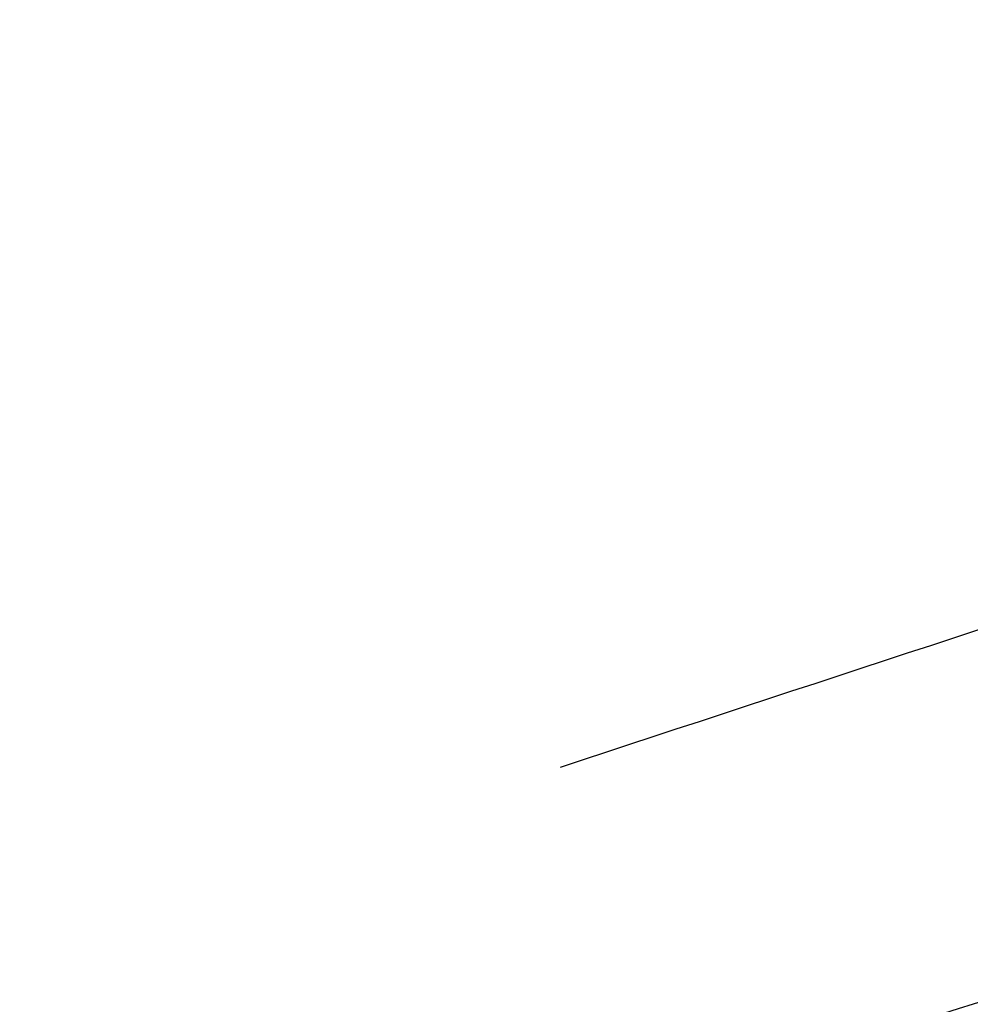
# Model space of a CAD drawing. Header units: millimetres. Extents: x -590 to 610, y -240 to 426.
# Tile 232 of 256: x 497.88 to 503.71, y 72.45 to 78.48. Entities that reach past the tile are written whole.
import ezdxf

# ---------------------------------------------------------------- set-up
doc = ezdxf.new("R2010")
doc.units = ezdxf.units.MM
doc.layers.add('mousse 2', color=7, linetype='Continuous', true_color=0x616161)

msp = doc.modelspace()

# ---------------------------------------------------------------- linework, layer by layer
at = {"layer": 'mousse 2'}
for points, knots in [([(9.8965, 183.3926, 240.1541), (39.5241, 183.3926, 240.1541), (83.1499, 183.3926, 240.1541), (140.807, 183.3926, 240.1541), (182.7622, 183.3926, 240.1541), (210.7483, 183.3926, 240.1541), (238.729, 183.3926, 240.1541), (252.7199, 183.3926, 240.1541), (273.706, 183.3926, 240.1541), (280.7017, 183.3926, 240.1541), (291.1942, 183.3926, 240.1541), (294.6927, 183.3926, 240.1541), (299.9383, 183.3926, 240.1541), (301.6882, 183.3926, 240.1541), (304.3109, 183.3925, 240.1542), (305.1845, 183.393, 240.1541), (306.4986, 183.3916, 240.1542), (307.3619, 183.3896, 240.1544), (308.7133, 183.3836, 240.1548), (311.8054, 183.3635, 240.1562), (314.5712, 183.327, 240.1587), (318.2842, 183.2555, 240.1637), (319.6572, 183.2243, 240.1659), (322.3993, 183.152, 240.171), (323.7708, 183.1105, 240.1739), (327.884, 182.966, 240.184), (330.6253, 182.8431, 240.1926), (336.1044, 182.545, 240.2134), (338.8428, 182.3694, 240.2257), (347.0512, 181.7592, 240.2684), (352.5153, 181.2414, 240.3046), (363.4153, 179.9628, 240.394), (368.8513, 179.2024, 240.4472), (379.6795, 177.4168, 240.572), (385.0713, 176.3914, 240.6437), (395.7933, 174.0505, 240.8074), (401.1215, 172.7352, 240.8994), (411.6929, 169.785, 241.1057), (416.9266, 168.1541, 241.2197), (424.712, 165.4341, 241.4099), (429.778, 163.5762, 241.5398), (437.7001, 160.3183, 241.7677), (444.2468, 157.3449, 241.9756), (448.8791, 155.0474, 242.1362), (455.6869, 151.4821, 242.3855), (460.0983, 148.9474, 242.5628), (468.6633, 143.5033, 242.9435), (472.8263, 140.5896, 243.1472), (480.838, 134.3599, 243.5828), (484.6874, 131.0434, 243.8148), (491.9883, 123.9973, 244.3075), (495.4387, 120.2675, 244.5683), (500.2449, 114.3697, 244.9807), (501.7852, 112.3538, 245.1217), (504.7293, 108.2255, 245.4103), (506.1339, 106.1129, 245.5581), (508.7915, 101.795, 245.86), (510.0424, 99.5884, 246.0143), (512.3837, 95.092, 246.3287), (513.4732, 92.8032, 246.4888), (515.5014, 88.1536, 246.8139), (516.4351, 85.8093, 246.9778), (517.8856, 81.8362, 247.2559), (518.6721, 79.5756, 247.4127), (519.5276, 76.8553, 247.6058), (519.7272, 76.2148, 247.6487)], [0, 0, 0, 0, 88.87804, 130.897538, 172.917037, 214.936536, 214.936536, 256.956034, 256.956034, 277.965784, 277.965784, 288.470658, 288.470658, 293.723096, 293.723096, 296.349314, 296.349314, 297.662424, 298.975533, 300.288642, 308.075383, 308.075383, 312.625308, 312.625308, 317.175233, 317.175233, 326.275082, 326.275082, 335.374932, 335.374932, 353.574632, 353.574632, 371.774331, 371.774331, 389.974031, 389.974031, 408.173731, 408.173731, 426.37343, 426.37343, 435.47328, 444.57313, 453.67298, 463.431848, 463.431848, 482.290567, 482.290567, 501.149286, 501.149286, 520.008004, 520.008004, 538.866723, 538.866723, 548.296082, 548.296082, 557.725442, 557.725442, 567.154801, 567.154801, 576.58416, 576.58416, 586.01352, 586.01352, 592.200175, 595.442879, 595.442879, 595.442879, 595.442879]), ([(416.0236, -45.3964, 256.1526), (416.062, -37.5335, 255.6028), (416.9532, -28.6505, 254.9816), (418.9996, -18.9509, 254.3034), (419.9284, -15.0364, 254.0297), (421.7799, -8.3355, 253.5611), (424.4325, -0.8777, 253.0396), (427.2318, 5.4963, 252.5939), (428.956, 9.0625, 252.3445), (431.7022, 14.4104, 251.9705), (436.3071, 22.1837, 251.427), (443.4757, 31.9709, 250.7426), (451.5815, 41.0333, 250.1089), (459.0265, 47.8812, 249.63), (465.3996, 52.9376, 249.2764), (472.0403, 57.6947, 248.9438), (479.0405, 61.9616, 248.6454), (486.2845, 65.6738, 248.3858), (493.6725, 69.0137, 248.1523), (501.3131, 71.8099, 247.9568), (509.2275, 74.0575, 247.7996), (514.7273, 75.3215, 247.7112), (518.269, 75.9734, 247.6656), (519.7272, 76.2148, 247.6487)], [4.833697, 4.833697, 4.833697, 4.833697, 28.480332, 31.560247, 34.640081, 40.576885, 52.457385, 58.410816, 61.498357, 64.363523, 76.479597, 88.619965, 100.773397, 112.961543, 118.963856, 125.195382, 137.480646, 143.544461, 149.619647, 161.806938, 167.93046, 174.298497, 178.732964, 178.732964, 178.732964, 178.732964])]:
    msp.add_open_spline(points, degree=3, knots=knots, dxfattribs=at)
msp.add_open_spline([(501.1969, 73.906, 388.1521), (558.0364, 92.4135, 386.8579), (579.6193, 105.5622, 366.6469)], degree=2, dxfattribs=at)

doc.saveas('drawing.dxf')
